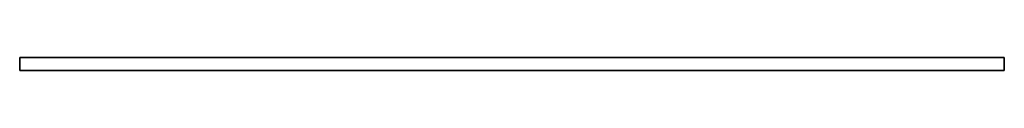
# Model space of a CAD drawing. Header units: millimetres. Extents: x 0 to 2500, y -17 to 16.
import ezdxf

# ---------------------------------------------------------------- set-up
doc = ezdxf.new("R2010")
doc.units = ezdxf.units.MM
doc.header["$LTSCALE"] = 10
doc.layers.add('3DD-cke-_BESCH_sich_laufhor_hilf', color=1, linetype='Continuous')
doc.layers.add('3DD-cke-_BESCH_sich_laufhor_hilf_wnz', color=1, linetype='Continuous')

msp = doc.modelspace()

# ---------------------------------------------------------------- linework, layer by layer
at = {"layer": '3DD-cke-_BESCH_sich_laufhor_hilf_wnz'}
msp.add_polyline3d([(0, 16.5, 0), (0, 16.5, 0), (0, 16.5, 0), (0, 16.5, 0), (0, 16.5, 0), (0, 16.5, 0), (0, -16.5, 0), (0, -16.5, -33), (0, 16.5, -33), (0, -16.5, -33), (2500, -16.5, -33), (2500, 16.5, -33), (2500, -16.5, -33), (2500, -16.5, 0), (2500, 16.5, 0), (2500, -16.5, 0), (0, -16.5, 0), (0, 16.5, 0), (0, 16.5, -33), (2500, 16.5, -33), (2500, 16.5, 0), (0, 16.5, 0)], dxfattribs=at)

# ---------------------------------------------------------------- meshes
at = {"layer": '3DD-cke-_BESCH_sich_laufhor_hilf'}
mesh = msp.add_polymesh((6, 3), dxfattribs=at)
for k, corner in enumerate([(2500, 16.5), (2500, -16.5), (2500, -16.5), (0, 16.5), (0, -16.5), (0, -16.5), (0, 16.5, -33), (0, -16.5, -33), (0, -16.5), (2500, 16.5, -33), (2500, -16.5, -33), (2500, -16.5), (2500, 16.5, -33), (2500, 16.5, -33), (2500, 16.5), (0, 16.5, -33), (0, 16.5, -33), (0, 16.5)]):
    mesh.set_mesh_vertex(divmod(k, 3), corner)

doc.saveas('drawing.dxf')
